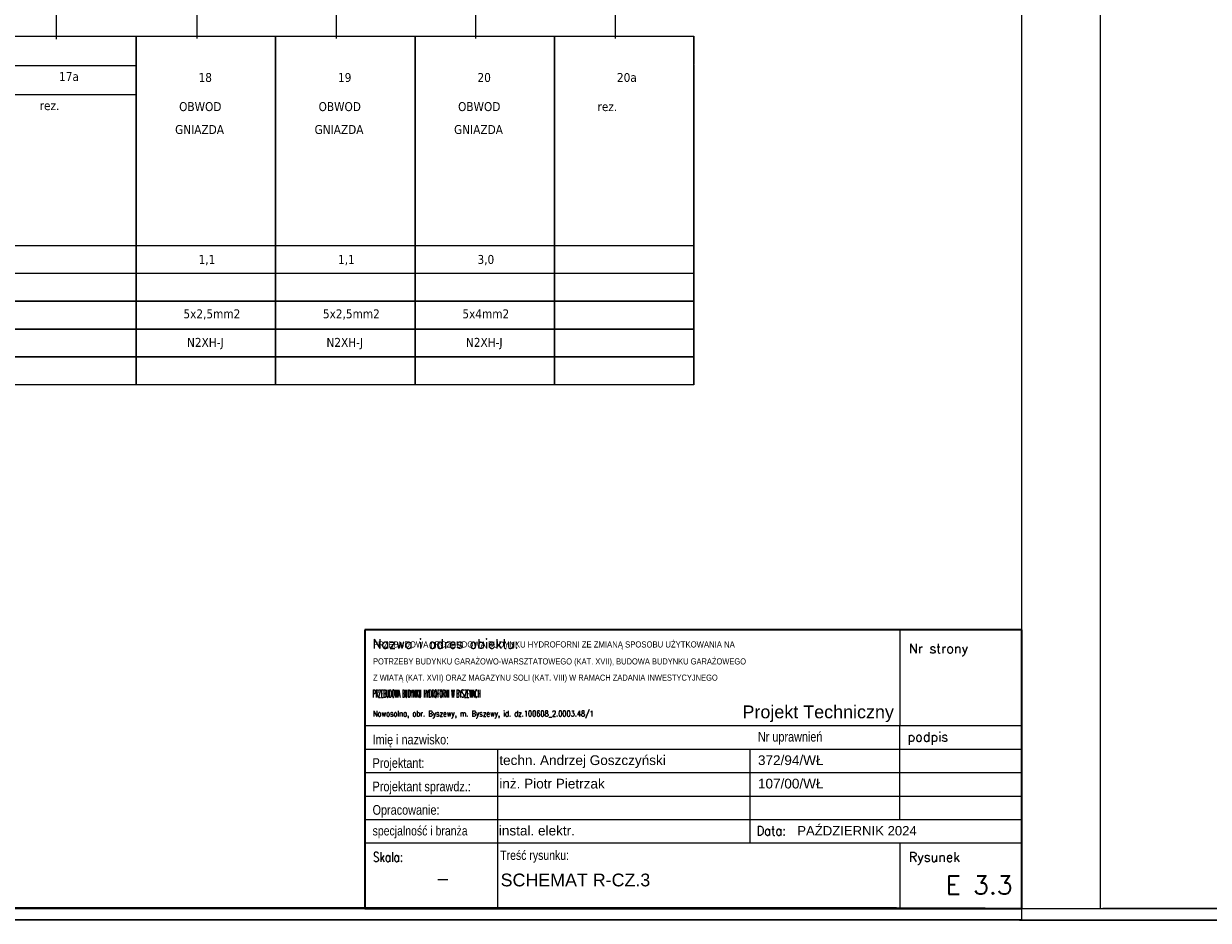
# Model space of a CAD drawing. Header units: millimetres. Extents: x 18084 to 47233, y 38174 to 56392.
# Tile 47 of 251: x 32848 to 34971, y 41994 to 43602. Entities that reach past the tile are written whole.
import ezdxf
from ezdxf.enums import TextEntityAlignment as Align

# ---------------------------------------------------------------- set-up
doc = ezdxf.new("R2010")
doc.units = ezdxf.units.MM
doc.header["$LTSCALE"] = 100
for name, color, linetype in [('3', 7, 'Continuous'), ('4', 7, 'Continuous'), ('5', 7, 'Continuous'), ('E_ramka_wew', 10, 'Continuous')]:
    doc.layers.add(name, color=color, linetype=linetype)
for name, color, linetype, lineweight in [('_M_TABELKA RZUT CAŁOŚCI', 7, 'Continuous', 20), ('_TABELKA_Nr_Pióra__1', 7, 'Continuous', 13), ('A-tabelka', 251, 'Continuous', 20)]:
    doc.layers.add(name, color=color, linetype=linetype, lineweight=lineweight)
doc.styles.add('ARIAL', font='arial.ttf', dxfattribs={"width": 0.8})
doc.styles.add('GENERATED_STYLE_2', font='arial.ttf')
doc.styles.add('ROMANS', font='romans.shx', dxfattribs={"width": 0.7})
doc.styles.add('SIMPLEX', font='simplex.shx')
doc.styles.add('TAHOMA', font='tahoma.ttf')

# ---------------------------------------------------------------- blocks, each defined once
blk = doc.blocks.new('zw$8BC5')
at = {"layer": '3', "style": 'TAHOMA'}
blk.add_text('N2XH-J', height=16, dxfattribs=at).set_placement((-171.7, -34.4))
blk = doc.blocks.new('Tabela_A+SPR_ADT')
at = {"color": 5, "lineweight": 35}
for p, q in [((0, 546.1), (-1286.3, 546.1)), ((-1286.3, 546.1), (-1286.3, 0)), ((0, 0), (0, 546.1)), ((-1286.3, 0), (0, 0))]:
    blk.add_line(p, q, dxfattribs=at)
for p, q in [((-238.9, 546.1), (-238.9, 358.3)), ((-1286.3, 358.3), (0, 358.3)), ((-238.9, 174.6), (-238.9, 358.3)), ((-1286.3, 312.4), (0, 312.4)), ((-1026.1, 128.6), (-1026.1, 312.4)), ((-531.9, 128.6), (-531.9, 312.4)), ((-1286.3, 266.4), (0, 266.4)), ((-1286.3, 220.5), (0, 220.5)), ((-1286.3, 174.6), (-422.6, 174.6)), ((-422.6, 174.6), (0, 174.6)), ((-1286.3, 128.6), (0, 128.6)), ((-1026.1, 0), (-1026.1, 128.6)), ((-238.9, 128.6), (-238.9, 0))]:
    blk.add_line(p, q)
at = {"color": 7, "linetype": 'Continuous', "style": 'ROMANS'}
blk.add_text('Nazwa i adres obiektu:', height=18.375, dxfattribs=at).set_placement((-1271.4, 509.4))
at = {"color": 7, "style": 'ROMANS'}
for s, p in [('Nr strony', (-221.4, 500.2)), ('podpis', (-224, 327.1)), ('Rysunek', (-221.4, 91.9))]:
    blk.add_text(s, height=18.38, dxfattribs=at).set_placement(p)
at = {"color": 7}
for s, height, style, width, p in [('Nr uprawnień', 19, 'ARIAL', 0.8, (-517, 327.1)), ('Imię i nazwisko:', 19, 'ARIAL', 0.8, (-1271.4, 321.6)), ('Projektant:', 19, 'ARIAL', 0.8, (-1271.4, 275.6)), ('Projektant sprawdz.:', 19, 'ARIAL', 0.8, (-1271.4, 229.7)), ('Opracowanie:', 19, 'ARIAL', 0.8, (-1271.4, 183.8)), ('specjalność i branża', 18.375, 'ARIAL', 0.8, (-1271.4, 143.3)), ('Data:', 18.38, 'ROMANS', 0.9, (-519.6, 143.3)), ('Treść rysunku:', 18.375, 'ARIAL', 0.8, (-1021.5, 95.4)), ('Skala:', 18.38, 'ROMANS', 0.8, (-1270.5, 91.9))]:
    blk.add_text(s, height=height, dxfattribs=dict(at, style=style, width=width)).set_placement(p)
at = {"color": 7, "style": 'ROMANS', "width": 0.85, "flags": 4}
blk.add_attdef('NAZWA', text='', height=22, dxfattribs=at).set_placement((-1270.5, 496.6), align=Align.TOP_LEFT)
at = {"color": 7, "style": 'ROMANS', "flags": 4}
blk.add_attdef('NR_STR', text='', height=36, dxfattribs=at).set_placement((-19.5, 436.5), align=Align.RIGHT)
at = {"color": 7}
for tag, p, height, style, width, flags in [('OBIEKT_1', (-1270.5, 438.3), 22, 'ROMANS', 0.72, 4), ('ADRES_1', (-1270.5, 405.9), 19, 'ROMANS', 0.75, 4), ('ADRES_2', (-1270.5, 376.1), 19, 'ROMANS', 0.75, 4), ('PROJEKTANT_ARCHITEKTURY', (-1023.3, 281.1), 19, 'ROMANS', 0.85, 8), ('UPR_1', (-517, 281.1), 19, 'ROMANS', 0.85, 4), ('PROJEKTANT_SPRAWDZAJACY', (-1023.3, 235.2), 19, 'ROMANS', 0.85, 8), ('UPR_2', (-517, 235.2), 19, 'ROMANS', 0.85, 4), ('OPRACOWANIE', (-1023.3, 189.3), 19, 'ROMANS', 0.7, 4), ('UPR_3', (-517, 189.3), 19, 'ROMANS', 0.85, 4), ('BRANŻA', (-1024.2, 143.3), 19, 'ARIAL', 0.9, 4)]:
    blk.add_attdef(tag, p, '', height=height, dxfattribs=dict(at, style=style, width=width, flags=flags))
at = {"color": 7, "lineweight": 35, "style": 'ROMANS', "width": 0.9, "flags": 4}
blk.add_attdef('DATA', (-440, 143.3), '', height=18.4, dxfattribs=at)
at = {"color": 5, "lineweight": 35, "style": 'ROMANS', "flags": 4}
blk.add_attdef('SKALA', text='', height=25, dxfattribs=at).set_placement((-1133.9, 58.5), align=Align.MIDDLE_CENTER)
at = {"color": 5, "lineweight": 35, "style": 'ROMANS', "width": 0.85, "flags": 4}
for tag, p in [('TEMAT', (-1024.2, 58)), ('TEMAT2', (-1024.2, 19.9))]:
    blk.add_attdef(tag, p, '', height=25, dxfattribs=at)
at = {"color": 5, "lineweight": 35, "style": 'ROMANS', "flags": 4}
blk.add_attdef('NR', text='', height=36, dxfattribs=at).set_placement((-18.4, 28.2), align=Align.RIGHT)

msp = doc.modelspace()

# ---------------------------------------------------------------- linework, layer by layer
at = {"linetype": 'Continuous'}
for p, q in [((34778, 42015.1), (34778, 44930.1)), ((34295.4, 42017), (24910.1, 42017)), ((34412, 42017), (25026.7, 42017)), ((35565.8, 42015.1), (26180.5, 42015.1))]:
    msp.add_line(p, q, dxfattribs=at)
at = {"color": 0}
for p, q in [((33049, 43527.6), (33049, 42954.3)), ((33299, 43527.6), (33299, 42954.3)), ((33299, 43527.6), (33299, 42954.3)), ((33299, 43527.6), (33299, 42954.3)), ((33549, 43527.6), (33549, 42954.3)), ((33549, 43527.6), (33549, 42954.3)), ((33549, 43527.6), (33549, 42954.3)), ((33799, 43527.6), (33799, 42954.3)), ((33799, 43527.6), (33799, 42954.3)), ((33799, 43527.6), (33799, 42954.3)), ((33799, 43527.6), (33799, 42954.3)), ((33799, 43527.6), (33799, 42954.3)), ((34049, 43527.6), (34049, 42954.3)), ((34049, 43527.6), (34049, 42954.3)), ((32798, 43204.3), (33049, 43204.3)), ((33048, 43204.3), (33299, 43204.3)), ((33298, 43204.3), (33549, 43204.3)), ((33548, 43204.3), (33799, 43204.3)), ((33798, 43204.3), (34049, 43204.3)), ((32798, 43154.3), (33049, 43154.3)), ((33048, 43154.3), (33299, 43154.3)), ((33298, 43154.3), (33549, 43154.3)), ((33548, 43154.3), (33799, 43154.3)), ((33798, 43154.3), (34049, 43154.3))]:
    msp.add_line(p, q, dxfattribs=at)
at = {"layer": '3', "color": 7}
for points in [[(32799, 43579.3), (33049, 43579.3)], [(33049, 43579.3), (33049, 43529.3)], [(33049, 43529.3), (33049, 43579.3)], [(33049, 42954.3), (33049, 43579.3)], [(33049, 43579.3), (33299, 43579.3)], [(33049, 43529.3), (33049, 43579.3)], [(33049, 43579.3), (33049, 43529.3)], [(33049, 42954.3), (33049, 43579.3)], [(33049, 43529.3), (33049, 43579.3)], [(33049, 43579.3), (33049, 43529.3)], [(33049, 43528.3), (33049, 43578.3)], [(33049, 43578.3), (33049, 43528.3)], [(33049, 43527.6), (33049, 43577.6)], [(33299, 43579.3), (33299, 43529.3)], [(33299, 43529.3), (33299, 43579.3)], [(33299, 43579.3), (33299, 43529.3)], [(33299, 43529.3), (33299, 43579.3)], [(33299, 42954.3), (33299, 43579.3)], [(33299, 43529.3), (33299, 43579.3)], [(33299, 43579.3), (33299, 43529.3)], [(33299, 42954.3), (33299, 43579.3)], [(33299, 43529.3), (33299, 43579.3)], [(33299, 43579.3), (33299, 43529.3)], [(33299, 43579.3), (33299, 43529.3)], [(33299, 43529.3), (33299, 43579.3)], [(33299, 42954.3), (33299, 43579.3)], [(33299, 43579.3), (33549, 43579.3)], [(33299, 43529.3), (33299, 43579.3)], [(33299, 43579.3), (33299, 43529.3)], [(33299, 42954.3), (33299, 43579.3)], [(33299, 43529.3), (33299, 43579.3)], [(33299, 43579.3), (33299, 43529.3)], [(33299, 43528.3), (33299, 43578.3)], [(33299, 43578.3), (33299, 43528.3)], [(33299, 43528.3), (33299, 43578.3)], [(33299, 43578.3), (33299, 43528.3)], [(33299, 43528.3), (33299, 43578.3)], [(33299, 43578.3), (33299, 43528.3)], [(33299, 43527.6), (33299, 43577.6)], [(33299, 43527.6), (33299, 43577.6)], [(33299, 43527.6), (33299, 43577.6)], [(33549, 43579.3), (33549, 43529.3)], [(33549, 43529.3), (33549, 43579.3)], [(33549, 43579.3), (33549, 43529.3)], [(33549, 43529.3), (33549, 43579.3)], [(33549, 42954.3), (33549, 43579.3)], [(33549, 43529.3), (33549, 43579.3)], [(33549, 43579.3), (33549, 43529.3)], [(33549, 42954.3), (33549, 43579.3)], [(33549, 43529.3), (33549, 43579.3)], [(33549, 43579.3), (33549, 43529.3)], [(33549, 43579.3), (33549, 43529.3)], [(33549, 43529.3), (33549, 43579.3)], [(33549, 42954.3), (33549, 43579.3)], [(33549, 43579.3), (33799, 43579.3)], [(33549, 43529.3), (33549, 43579.3)], [(33549, 43579.3), (33549, 43529.3)], [(33549, 42954.3), (33549, 43579.3)], [(33549, 43529.3), (33549, 43579.3)], [(33549, 43579.3), (33549, 43529.3)], [(33549, 43528.3), (33549, 43578.3)], [(33549, 43578.3), (33549, 43528.3)], [(33549, 43528.3), (33549, 43578.3)], [(33549, 43578.3), (33549, 43528.3)], [(33549, 43528.3), (33549, 43578.3)], [(33549, 43578.3), (33549, 43528.3)], [(33549, 43527.6), (33549, 43577.6)], [(33549, 43527.6), (33549, 43577.6)], [(33549, 43527.6), (33549, 43577.6)], [(33799, 43579.3), (33799, 43529.3)], [(33799, 43529.3), (33799, 43579.3)], [(33799, 43579.3), (33799, 43529.3)], [(33799, 43529.3), (33799, 43579.3)], [(33799, 42954.3), (33799, 43579.3)], [(33799, 43529.3), (33799, 43579.3)], [(33799, 43579.3), (33799, 43529.3)], [(33799, 42954.3), (33799, 43579.3)], [(33799, 43529.3), (33799, 43579.3)], [(33799, 43579.3), (33799, 43529.3)], [(33799, 43579.3), (33799, 43529.3)], [(33799, 43529.3), (33799, 43579.3)], [(33799, 43579.3), (33799, 43529.3)], [(33799, 43529.3), (33799, 43579.3)], [(33799, 42954.3), (33799, 43579.3)], [(33799, 43529.3), (33799, 43579.3)], [(33799, 43579.3), (33799, 43529.3)], [(33799, 42954.3), (33799, 43579.3)], [(33799, 43529.3), (33799, 43579.3)], [(33799, 43579.3), (33799, 43529.3)], [(33799, 43579.3), (33799, 43529.3)], [(33799, 43529.3), (33799, 43579.3)], [(33799, 42954.3), (33799, 43579.3)], [(33799, 43579.3), (34049, 43579.3)], [(33799, 43529.3), (33799, 43579.3)], [(33799, 43579.3), (33799, 43529.3)], [(33799, 42954.3), (33799, 43579.3)], [(33799, 43529.3), (33799, 43579.3)], [(33799, 43579.3), (33799, 43529.3)], [(33799, 43528.3), (33799, 43578.3)], [(33799, 43578.3), (33799, 43528.3)], [(33799, 43528.3), (33799, 43578.3)], [(33799, 43578.3), (33799, 43528.3)], [(33799, 43528.3), (33799, 43578.3)], [(33799, 43578.3), (33799, 43528.3)], [(33799, 43528.3), (33799, 43578.3)], [(33799, 43578.3), (33799, 43528.3)], [(33799, 43528.3), (33799, 43578.3)], [(33799, 43578.3), (33799, 43528.3)], [(33799, 43527.6), (33799, 43577.6)], [(33799, 43527.6), (33799, 43577.6)], [(33799, 43527.6), (33799, 43577.6)], [(33799, 43527.6), (33799, 43577.6)], [(33799, 43527.6), (33799, 43577.6)], [(34049, 43579.3), (34049, 43529.3)], [(34049, 43529.3), (34049, 43579.3)], [(34049, 43579.3), (34049, 43529.3)], [(34049, 43529.3), (34049, 43579.3)], [(34049, 42954.3), (34049, 43579.3)], [(34049, 43529.3), (34049, 43579.3)], [(34049, 43579.3), (34049, 43529.3)], [(34049, 42954.3), (34049, 43579.3)], [(34049, 43529.3), (34049, 43579.3)], [(34049, 43579.3), (34049, 43529.3)], [(34049, 43528.3), (34049, 43578.3)], [(34049, 43578.3), (34049, 43528.3)], [(34049, 43528.3), (34049, 43578.3)], [(34049, 43578.3), (34049, 43528.3)], [(34049, 43527.6), (34049, 43577.6)], [(34049, 43527.6), (34049, 43577.6)], [(33049, 43206.3), (33049, 43479.3)], [(33049, 43206.3), (33049, 43479.3)], [(33049, 43206.3), (33049, 43479.3)], [(33049, 43477.6), (33049, 43202.6)], [(33049, 43202.6), (33049, 43477.6)], [(33299, 43206.3), (33299, 43479.3)], [(33299, 43206.3), (33299, 43479.3)], [(33299, 43206.3), (33299, 43479.3)], [(33299, 43206.3), (33299, 43479.3)], [(33299, 43206.3), (33299, 43479.3)], [(33299, 43206.3), (33299, 43479.3)], [(33299, 43206.3), (33299, 43479.3)], [(33299, 43477.6), (33299, 43202.6)], [(33299, 43202.6), (33299, 43477.6)], [(33299, 43477.6), (33299, 43202.6)], [(33299, 43202.6), (33299, 43477.6)], [(33299, 43477.6), (33299, 43202.6)], [(33299, 43202.6), (33299, 43477.6)], [(33549, 43206.3), (33549, 43479.3)], [(33549, 43206.3), (33549, 43479.3)], [(33549, 43206.3), (33549, 43479.3)], [(33549, 43206.3), (33549, 43479.3)], [(33549, 43206.3), (33549, 43479.3)], [(33549, 43206.3), (33549, 43479.3)], [(33549, 43206.3), (33549, 43479.3)], [(33549, 43477.6), (33549, 43202.6)], [(33549, 43202.6), (33549, 43477.6)], [(33549, 43477.6), (33549, 43202.6)], [(33549, 43202.6), (33549, 43477.6)], [(33549, 43477.6), (33549, 43202.6)], [(33549, 43202.6), (33549, 43477.6)], [(33799, 43206.3), (33799, 43479.3)], [(33799, 43206.3), (33799, 43479.3)], [(33799, 43206.3), (33799, 43479.3)], [(33799, 43206.3), (33799, 43479.3)], [(33799, 43206.3), (33799, 43479.3)], [(33799, 43206.3), (33799, 43479.3)], [(33799, 43206.3), (33799, 43479.3)], [(33799, 43206.3), (33799, 43479.3)], [(33799, 43206.3), (33799, 43479.3)], [(33799, 43206.3), (33799, 43479.3)], [(33799, 43206.3), (33799, 43479.3)], [(33799, 43477.6), (33799, 43202.6)], [(33799, 43202.6), (33799, 43477.6)], [(33799, 43477.6), (33799, 43202.6)], [(33799, 43202.6), (33799, 43477.6)], [(33799, 43477.6), (33799, 43202.6)], [(33799, 43202.6), (33799, 43477.6)], [(33799, 43477.6), (33799, 43202.6)], [(33799, 43202.6), (33799, 43477.6)], [(33799, 43477.6), (33799, 43202.6)], [(33799, 43202.6), (33799, 43477.6)], [(34049, 43206.3), (34049, 43479.3)], [(34049, 43206.3), (34049, 43479.3)], [(34049, 43206.3), (34049, 43479.3)], [(34049, 43206.3), (34049, 43479.3)], [(34049, 43477.6), (34049, 43202.6)], [(34049, 43202.6), (34049, 43477.6)], [(34049, 43477.6), (34049, 43202.6)], [(34049, 43202.6), (34049, 43477.6)], [(33049, 43206.3), (33049, 43154.3)], [(33049, 43154.3), (33049, 43206.3)], [(33049, 43154.3), (33049, 43206.3)], [(33049, 43206.3), (33049, 43154.3)], [(33049, 43154.3), (33049, 43206.3)], [(33049, 43206.3), (33049, 43154.3)], [(33049, 43205.3), (33049, 43153.3)], [(33049, 43153.3), (33049, 43205.3)], [(33049, 43152.6), (33049, 43202.6)], [(33049, 43202.6), (33049, 43152.6)], [(33299, 43206.3), (33299, 43154.3)], [(33299, 43154.3), (33299, 43206.3)], [(33299, 43206.3), (33299, 43154.3)], [(33299, 43154.3), (33299, 43206.3)], [(33299, 43154.3), (33299, 43206.3)], [(33299, 43206.3), (33299, 43154.3)], [(33299, 43154.3), (33299, 43206.3)], [(33299, 43206.3), (33299, 43154.3)], [(33299, 43206.3), (33299, 43154.3)], [(33299, 43154.3), (33299, 43206.3)], [(33299, 43154.3), (33299, 43206.3)], [(33299, 43206.3), (33299, 43154.3)], [(33299, 43154.3), (33299, 43206.3)], [(33299, 43206.3), (33299, 43154.3)], [(33299, 43205.3), (33299, 43153.3)], [(33299, 43153.3), (33299, 43205.3)], [(33299, 43205.3), (33299, 43153.3)], [(33299, 43153.3), (33299, 43205.3)], [(33299, 43205.3), (33299, 43153.3)], [(33299, 43153.3), (33299, 43205.3)], [(33299, 43152.6), (33299, 43202.6)], [(33299, 43202.6), (33299, 43152.6)], [(33299, 43152.6), (33299, 43202.6)], [(33299, 43202.6), (33299, 43152.6)], [(33299, 43152.6), (33299, 43202.6)], [(33299, 43202.6), (33299, 43152.6)], [(33549, 43206.3), (33549, 43154.3)], [(33549, 43154.3), (33549, 43206.3)], [(33549, 43206.3), (33549, 43154.3)], [(33549, 43154.3), (33549, 43206.3)], [(33549, 43154.3), (33549, 43206.3)], [(33549, 43206.3), (33549, 43154.3)], [(33549, 43154.3), (33549, 43206.3)], [(33549, 43206.3), (33549, 43154.3)], [(33549, 43206.3), (33549, 43154.3)], [(33549, 43154.3), (33549, 43206.3)], [(33549, 43154.3), (33549, 43206.3)], [(33549, 43206.3), (33549, 43154.3)], [(33549, 43154.3), (33549, 43206.3)], [(33549, 43206.3), (33549, 43154.3)], [(33549, 43205.3), (33549, 43153.3)], [(33549, 43153.3), (33549, 43205.3)], [(33549, 43205.3), (33549, 43153.3)], [(33549, 43153.3), (33549, 43205.3)], [(33549, 43205.3), (33549, 43153.3)], [(33549, 43153.3), (33549, 43205.3)], [(33549, 43152.6), (33549, 43202.6)], [(33549, 43202.6), (33549, 43152.6)], [(33549, 43152.6), (33549, 43202.6)], [(33549, 43202.6), (33549, 43152.6)], [(33549, 43152.6), (33549, 43202.6)], [(33549, 43202.6), (33549, 43152.6)], [(33799, 43206.3), (33799, 43154.3)], [(33799, 43154.3), (33799, 43206.3)], [(33799, 43206.3), (33799, 43154.3)], [(33799, 43154.3), (33799, 43206.3)], [(33799, 43154.3), (33799, 43206.3)], [(33799, 43206.3), (33799, 43154.3)], [(33799, 43154.3), (33799, 43206.3)], [(33799, 43206.3), (33799, 43154.3)], [(33799, 43206.3), (33799, 43154.3)], [(33799, 43154.3), (33799, 43206.3)], [(33799, 43206.3), (33799, 43154.3)], [(33799, 43154.3), (33799, 43206.3)], [(33799, 43154.3), (33799, 43206.3)], [(33799, 43206.3), (33799, 43154.3)], [(33799, 43154.3), (33799, 43206.3)], [(33799, 43206.3), (33799, 43154.3)], [(33799, 43206.3), (33799, 43154.3)], [(33799, 43154.3), (33799, 43206.3)], [(33799, 43154.3), (33799, 43206.3)], [(33799, 43206.3), (33799, 43154.3)], [(33799, 43154.3), (33799, 43206.3)], [(33799, 43206.3), (33799, 43154.3)], [(33799, 43205.3), (33799, 43153.3)], [(33799, 43153.3), (33799, 43205.3)], [(33799, 43205.3), (33799, 43153.3)], [(33799, 43153.3), (33799, 43205.3)], [(33799, 43205.3), (33799, 43153.3)], [(33799, 43153.3), (33799, 43205.3)], [(33799, 43205.3), (33799, 43153.3)], [(33799, 43153.3), (33799, 43205.3)], [(33799, 43205.3), (33799, 43153.3)], [(33799, 43153.3), (33799, 43205.3)], [(33799, 43152.6), (33799, 43202.6)], [(33799, 43202.6), (33799, 43152.6)], [(33799, 43152.6), (33799, 43202.6)], [(33799, 43202.6), (33799, 43152.6)], [(33799, 43152.6), (33799, 43202.6)], [(33799, 43202.6), (33799, 43152.6)], [(33799, 43152.6), (33799, 43202.6)], [(33799, 43202.6), (33799, 43152.6)], [(33799, 43152.6), (33799, 43202.6)], [(33799, 43202.6), (33799, 43152.6)], [(34049, 43206.3), (34049, 43154.3)], [(34049, 43154.3), (34049, 43206.3)], [(34049, 43206.3), (34049, 43154.3)], [(34049, 43154.3), (34049, 43206.3)], [(34049, 43154.3), (34049, 43206.3)], [(34049, 43206.3), (34049, 43154.3)], [(34049, 43154.3), (34049, 43206.3)], [(34049, 43206.3), (34049, 43154.3)], [(34049, 43205.3), (34049, 43153.3)], [(34049, 43153.3), (34049, 43205.3)], [(34049, 43205.3), (34049, 43153.3)], [(34049, 43153.3), (34049, 43205.3)], [(34049, 43152.6), (34049, 43202.6)], [(34049, 43202.6), (34049, 43152.6)], [(34049, 43152.6), (34049, 43202.6)], [(34049, 43202.6), (34049, 43152.6)], [(33049, 43154.3), (33049, 43104.3)], [(33049, 43104.3), (33049, 43154.3)], [(33049, 43104.3), (33049, 43154.3)], [(33049, 43154.3), (33049, 43104.3)], [(33049, 43104.3), (33049, 43154.3)], [(33049, 43154.3), (33049, 43104.3)], [(33049, 43153.3), (33049, 43103.3)], [(33049, 43103.3), (33049, 43153.3)], [(33049, 43102.6), (33049, 43152.6)], [(33049, 43152.6), (33049, 43102.6)], [(33299, 43154.3), (33299, 43104.3)], [(33299, 43104.3), (33299, 43154.3)], [(33299, 43154.3), (33299, 43104.3)], [(33299, 43104.3), (33299, 43154.3)], [(33299, 43104.3), (33299, 43154.3)], [(33299, 43154.3), (33299, 43104.3)], [(33299, 43104.3), (33299, 43154.3)], [(33299, 43154.3), (33299, 43104.3)], [(33299, 43154.3), (33299, 43104.3)], [(33299, 43104.3), (33299, 43154.3)], [(33299, 43104.3), (33299, 43154.3)], [(33299, 43154.3), (33299, 43104.3)], [(33299, 43104.3), (33299, 43154.3)], [(33299, 43154.3), (33299, 43104.3)], [(33299, 43153.3), (33299, 43103.3)], [(33299, 43103.3), (33299, 43153.3)], [(33299, 43153.3), (33299, 43103.3)], [(33299, 43103.3), (33299, 43153.3)], [(33299, 43153.3), (33299, 43103.3)], [(33299, 43103.3), (33299, 43153.3)], [(33299, 43102.6), (33299, 43152.6)], [(33299, 43152.6), (33299, 43102.6)], [(33299, 43102.6), (33299, 43152.6)], [(33299, 43152.6), (33299, 43102.6)], [(33299, 43102.6), (33299, 43152.6)], [(33299, 43152.6), (33299, 43102.6)], [(33549, 43154.3), (33549, 43104.3)], [(33549, 43104.3), (33549, 43154.3)], [(33549, 43154.3), (33549, 43104.3)], [(33549, 43104.3), (33549, 43154.3)], [(33549, 43104.3), (33549, 43154.3)], [(33549, 43154.3), (33549, 43104.3)], [(33549, 43104.3), (33549, 43154.3)], [(33549, 43154.3), (33549, 43104.3)], [(33549, 43154.3), (33549, 43104.3)], [(33549, 43104.3), (33549, 43154.3)], [(33549, 43104.3), (33549, 43154.3)], [(33549, 43154.3), (33549, 43104.3)], [(33549, 43104.3), (33549, 43154.3)], [(33549, 43154.3), (33549, 43104.3)], [(33549, 43153.3), (33549, 43103.3)], [(33549, 43103.3), (33549, 43153.3)], [(33549, 43153.3), (33549, 43103.3)], [(33549, 43103.3), (33549, 43153.3)], [(33549, 43153.3), (33549, 43103.3)], [(33549, 43103.3), (33549, 43153.3)], [(33549, 43102.6), (33549, 43152.6)], [(33549, 43152.6), (33549, 43102.6)], [(33549, 43102.6), (33549, 43152.6)], [(33549, 43152.6), (33549, 43102.6)], [(33549, 43102.6), (33549, 43152.6)], [(33549, 43152.6), (33549, 43102.6)], [(33799, 43154.3), (33799, 43104.3)], [(33799, 43104.3), (33799, 43154.3)], [(33799, 43154.3), (33799, 43104.3)], [(33799, 43104.3), (33799, 43154.3)], [(33799, 43104.3), (33799, 43154.3)], [(33799, 43154.3), (33799, 43104.3)], [(33799, 43104.3), (33799, 43154.3)], [(33799, 43154.3), (33799, 43104.3)], [(33799, 43154.3), (33799, 43104.3)], [(33799, 43104.3), (33799, 43154.3)], [(33799, 43154.3), (33799, 43104.3)], [(33799, 43104.3), (33799, 43154.3)], [(33799, 43104.3), (33799, 43154.3)], [(33799, 43154.3), (33799, 43104.3)], [(33799, 43104.3), (33799, 43154.3)], [(33799, 43154.3), (33799, 43104.3)], [(33799, 43154.3), (33799, 43104.3)], [(33799, 43104.3), (33799, 43154.3)], [(33799, 43104.3), (33799, 43154.3)], [(33799, 43154.3), (33799, 43104.3)], [(33799, 43104.3), (33799, 43154.3)], [(33799, 43154.3), (33799, 43104.3)], [(33799, 43153.3), (33799, 43103.3)], [(33799, 43103.3), (33799, 43153.3)], [(33799, 43153.3), (33799, 43103.3)], [(33799, 43103.3), (33799, 43153.3)], [(33799, 43153.3), (33799, 43103.3)], [(33799, 43103.3), (33799, 43153.3)], [(33799, 43153.3), (33799, 43103.3)], [(33799, 43103.3), (33799, 43153.3)], [(33799, 43153.3), (33799, 43103.3)], [(33799, 43103.3), (33799, 43153.3)], [(33799, 43102.6), (33799, 43152.6)], [(33799, 43152.6), (33799, 43102.6)], [(33799, 43102.6), (33799, 43152.6)], [(33799, 43152.6), (33799, 43102.6)], [(33799, 43102.6), (33799, 43152.6)], [(33799, 43152.6), (33799, 43102.6)], [(33799, 43102.6), (33799, 43152.6)], [(33799, 43152.6), (33799, 43102.6)], [(33799, 43102.6), (33799, 43152.6)], [(33799, 43152.6), (33799, 43102.6)], [(34049, 43154.3), (34049, 43104.3)], [(34049, 43104.3), (34049, 43154.3)], [(34049, 43154.3), (34049, 43104.3)], [(34049, 43104.3), (34049, 43154.3)], [(34049, 43104.3), (34049, 43154.3)], [(34049, 43154.3), (34049, 43104.3)], [(34049, 43104.3), (34049, 43154.3)], [(34049, 43154.3), (34049, 43104.3)], [(34049, 43153.3), (34049, 43103.3)], [(34049, 43103.3), (34049, 43153.3)], [(34049, 43153.3), (34049, 43103.3)], [(34049, 43103.3), (34049, 43153.3)], [(34049, 43102.6), (34049, 43152.6)], [(34049, 43152.6), (34049, 43102.6)], [(34049, 43102.6), (34049, 43152.6)], [(34049, 43152.6), (34049, 43102.6)], [(33049, 43104.3), (32799, 43104.3)], [(32799, 43104.3), (33049, 43104.3)], [(33299, 43104.3), (33049, 43104.3)], [(33049, 43104.3), (33299, 43104.3)], [(33049, 43054.3), (33049, 43104.3)], [(33049, 43104.3), (33049, 43054.3)], [(33049, 43054.3), (33049, 43104.3)], [(33049, 43104.3), (33049, 43054.3)], [(33299, 43054.3), (33299, 43104.3)], [(33299, 43104.3), (33299, 43054.3)], [(33299, 43054.3), (33299, 43104.3)], [(33299, 43104.3), (33299, 43054.3)], [(33549, 43104.3), (33299, 43104.3)], [(33299, 43104.3), (33549, 43104.3)], [(33299, 43054.3), (33299, 43104.3)], [(33299, 43104.3), (33299, 43054.3)], [(33299, 43054.3), (33299, 43104.3)], [(33299, 43104.3), (33299, 43054.3)], [(33549, 43054.3), (33549, 43104.3)], [(33549, 43104.3), (33549, 43054.3)], [(33549, 43054.3), (33549, 43104.3)], [(33549, 43104.3), (33549, 43054.3)], [(33799, 43104.3), (33549, 43104.3)], [(33549, 43104.3), (33799, 43104.3)], [(33549, 43054.3), (33549, 43104.3)], [(33549, 43104.3), (33549, 43054.3)], [(33549, 43054.3), (33549, 43104.3)], [(33549, 43104.3), (33549, 43054.3)], [(33799, 43054.3), (33799, 43104.3)], [(33799, 43104.3), (33799, 43054.3)], [(33799, 43054.3), (33799, 43104.3)], [(33799, 43104.3), (33799, 43054.3)], [(33799, 43054.3), (33799, 43104.3)], [(33799, 43104.3), (33799, 43054.3)], [(33799, 43054.3), (33799, 43104.3)], [(33799, 43104.3), (33799, 43054.3)], [(34049, 43104.3), (33799, 43104.3)], [(33799, 43104.3), (34049, 43104.3)], [(33799, 43054.3), (33799, 43104.3)], [(33799, 43104.3), (33799, 43054.3)], [(33799, 43054.3), (33799, 43104.3)], [(33799, 43104.3), (33799, 43054.3)], [(34049, 43054.3), (34049, 43104.3)], [(34049, 43104.3), (34049, 43054.3)], [(34049, 43054.3), (34049, 43104.3)], [(34049, 43104.3), (34049, 43054.3)], [(33049, 43054.3), (32799, 43054.3)], [(32799, 43054.3), (33049, 43054.3)], [(33299, 43054.3), (33049, 43054.3)], [(33049, 43054.3), (33299, 43054.3)], [(33049, 43004.3), (33049, 43054.3)], [(33049, 43054.3), (33049, 43004.3)], [(33049, 43004.3), (33049, 43054.3)], [(33049, 43054.3), (33049, 43004.3)], [(33299, 43004.3), (33299, 43054.3)], [(33299, 43054.3), (33299, 43004.3)], [(33299, 43004.3), (33299, 43054.3)], [(33299, 43054.3), (33299, 43004.3)], [(33549, 43054.3), (33299, 43054.3)], [(33299, 43054.3), (33549, 43054.3)], [(33299, 43004.3), (33299, 43054.3)], [(33299, 43054.3), (33299, 43004.3)], [(33299, 43004.3), (33299, 43054.3)], [(33299, 43054.3), (33299, 43004.3)], [(33549, 43004.3), (33549, 43054.3)], [(33549, 43054.3), (33549, 43004.3)], [(33549, 43004.3), (33549, 43054.3)], [(33549, 43054.3), (33549, 43004.3)], [(33799, 43054.3), (33549, 43054.3)], [(33549, 43054.3), (33799, 43054.3)], [(33549, 43004.3), (33549, 43054.3)], [(33549, 43054.3), (33549, 43004.3)], [(33549, 43004.3), (33549, 43054.3)], [(33549, 43054.3), (33549, 43004.3)], [(33799, 43004.3), (33799, 43054.3)], [(33799, 43054.3), (33799, 43004.3)], [(33799, 43004.3), (33799, 43054.3)], [(33799, 43054.3), (33799, 43004.3)], [(33799, 43004.3), (33799, 43054.3)], [(33799, 43054.3), (33799, 43004.3)], [(33799, 43004.3), (33799, 43054.3)], [(33799, 43054.3), (33799, 43004.3)], [(34049, 43054.3), (33799, 43054.3)], [(33799, 43054.3), (34049, 43054.3)], [(33799, 43004.3), (33799, 43054.3)], [(33799, 43054.3), (33799, 43004.3)], [(33799, 43004.3), (33799, 43054.3)], [(33799, 43054.3), (33799, 43004.3)], [(34049, 43004.3), (34049, 43054.3)], [(34049, 43054.3), (34049, 43004.3)], [(34049, 43004.3), (34049, 43054.3)], [(34049, 43054.3), (34049, 43004.3)], [(33049, 43004.3), (32799, 43004.3)], [(32799, 43004.3), (33049, 43004.3)], [(33299, 43004.3), (33049, 43004.3)], [(33049, 43004.3), (33299, 43004.3)], [(33049, 43004.3), (33049, 42954.3)], [(33049, 42954.3), (33049, 43004.3)], [(33049, 43004.3), (33049, 42954.3)], [(33049, 42954.3), (33049, 43004.3)], [(33299, 43004.3), (33299, 42954.3)], [(33299, 42954.3), (33299, 43004.3)], [(33299, 43004.3), (33299, 42954.3)], [(33299, 42954.3), (33299, 43004.3)], [(33549, 43004.3), (33299, 43004.3)], [(33299, 43004.3), (33549, 43004.3)], [(33299, 43004.3), (33299, 42954.3)], [(33299, 42954.3), (33299, 43004.3)], [(33299, 43004.3), (33299, 42954.3)], [(33299, 42954.3), (33299, 43004.3)], [(33549, 43004.3), (33549, 42954.3)], [(33549, 42954.3), (33549, 43004.3)], [(33549, 43004.3), (33549, 42954.3)], [(33549, 42954.3), (33549, 43004.3)], [(33799, 43004.3), (33549, 43004.3)], [(33549, 43004.3), (33799, 43004.3)], [(33549, 43004.3), (33549, 42954.3)], [(33549, 42954.3), (33549, 43004.3)], [(33549, 43004.3), (33549, 42954.3)], [(33549, 42954.3), (33549, 43004.3)], [(33799, 43004.3), (33799, 42954.3)], [(33799, 42954.3), (33799, 43004.3)], [(33799, 43004.3), (33799, 42954.3)], [(33799, 42954.3), (33799, 43004.3)], [(33799, 43004.3), (33799, 42954.3)], [(33799, 42954.3), (33799, 43004.3)], [(33799, 43004.3), (33799, 42954.3)], [(33799, 42954.3), (33799, 43004.3)], [(34049, 43004.3), (33799, 43004.3)], [(33799, 43004.3), (34049, 43004.3)], [(33799, 43004.3), (33799, 42954.3)], [(33799, 42954.3), (33799, 43004.3)], [(33799, 43004.3), (33799, 42954.3)], [(33799, 42954.3), (33799, 43004.3)], [(34049, 43004.3), (34049, 42954.3)], [(34049, 42954.3), (34049, 43004.3)], [(34049, 43004.3), (34049, 42954.3)], [(34049, 42954.3), (34049, 43004.3)], [(33049, 42954.3), (32799, 42954.3)], [(33049, 42954.3), (32799, 42954.3)], [(33299, 42954.3), (33049, 42954.3)], [(33299, 42954.3), (33049, 42954.3)], [(33549, 42954.3), (33299, 42954.3)], [(33549, 42954.3), (33299, 42954.3)], [(33799, 42954.3), (33549, 42954.3)], [(33799, 42954.3), (33549, 42954.3)], [(34049, 42954.3), (33799, 42954.3)], [(34049, 42954.3), (33799, 42954.3)]]:
    msp.add_lwpolyline(points, dxfattribs=at)
at = {"layer": '4', "color": 7}
for points in [[(33157.7, 43700.1), (33157.7, 43575.1)], [(33407.7, 43700.1), (33407.7, 43575.1)], [(33657.7, 43700.1), (33657.7, 43575.1)], [(33907.7, 43700.1), (33907.7, 43575.1)], [(32905.7, 43699.1), (32905.7, 43574.1)]]:
    msp.add_lwpolyline(points, dxfattribs=at)
at = {"layer": '5'}
for p, q in [((32506.3, 42017), (34571.3, 42016.8)), ((36701.3, 42015.3), (34781.8, 42015.3)), ((30437, 41996.1), (34637, 41996.1)), ((34632.7, 41994.4), (38832.7, 41994.4))]:
    msp.add_line(p, q, dxfattribs=at)
at = {"layer": '_M_TABELKA RZUT CAŁOŚCI', "color": 1, "linetype": 'Continuous'}
for p, q in [((34637, 41996.1), (34637, 44966.1)), ((34637, 41996.1), (34637, 44966.1)), ((34637, 41994.4), (34637, 44964.4)), ((34315.7, 41994.4), (24769.1, 41996.3)), ((34432.3, 41994.4), (24885.7, 41996.2)), ((35424.8, 41994.4), (25878.2, 41996.2))]:
    msp.add_line(p, q, dxfattribs=at)
at = {"layer": 'E_ramka_wew', "color": 0}
for p, q in [((33049, 43579.3), (33049, 42954.3)), ((33299, 43579.3), (33299, 42954.3)), ((33549, 43579.3), (33549, 42954.3)), ((33799, 43579.3), (33799, 42954.3)), ((32049, 43526.6), (33049, 43526.6)), ((32049, 43474.9), (33049, 43474.9))]:
    msp.add_line(p, q, dxfattribs=at)

# ---------------------------------------------------------------- block references
at = {"color": 0}
for p in [(33312, 43056.8), (33562, 43056.8), (33812, 43056.8)]:
    msp.add_blockref('zw$8BC5', p, dxfattribs=at)
at = {"layer": 'A-tabelka', "lineweight": 60}
ref = msp.add_blockref('Tabela_A+SPR_ADT', (34637, 42015.3), dxfattribs=dict(at, xscale=0.9155413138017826, yscale=0.9155413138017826, zscale=0.9155413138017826))
ref.add_attrib('OBIEKT_1', 'PRZEBUDOWA I ROZBUDOWA BUDYNKU HYDROFORNI ZE ZMIANĄ SPOSOBU UŻYTKOWANIA NA', (33473.8, 42483.4), dxfattribs={"layer": '0', "color": 7, "lineweight": 30, "height": 11, "style": 'ARIAL', "width": 0.9})
ref.add_attrib('NR', 'E 3.3', dxfattribs={"layer": '0', "color": 5, "lineweight": 35, "height": 32.96, "style": 'ROMANS'}).set_placement((34620.2, 42041.1), align=Align.RIGHT)
ref.add_attrib('UPR_1', '372/94/WŁ', (34163.7, 42272.7), dxfattribs={"layer": '0', "color": 7, "height": 17.4, "style": 'ARIAL'})
ref.add_attrib('DATA', 'PAŹDZIERNIK 2024', (34234.2, 42146.5), dxfattribs={"layer": '0', "color": 7, "lineweight": 35, "height": 16.823, "style": 'ARIAL'})
ref.add_attrib('TEMAT', 'SCHEMAT R-CZ.3', (33702.5, 42055.2), dxfattribs={"layer": '0', "color": 5, "lineweight": 35, "height": 22.889, "style": 'ARIAL'})
ref.add_attrib('TEMAT2', 'PRZEBUDOWA BUDYNKU HYDROFORNI W BYSZEWACH', (33473.3, 42393.6), dxfattribs={"layer": '0', "color": 5, "lineweight": 30, "height": 14, "style": 'SIMPLEX', "width": 0.32})
ref.add_attrib('ADRES_1', 'Z WIATĄ (KAT. XVII) ORAZ MAGAZYNU SOLI (KAT. VIII) W RAMACH ZADANIA INWESTYCYJNEGO ', (33473.8, 42423.9), dxfattribs={"layer": '0', "color": 7, "lineweight": 30, "height": 11, "style": 'ARIAL', "width": 0.7})
ref.add_attrib('ADRES_2', 'Nowosolna, obr. Byszewy, m. Byszewy, id. dz.100608_2.0003.48/1', (33473.8, 42359.7), dxfattribs={"layer": '0', "color": 7, "height": 10.395, "style": 'ROMANS', "width": 0.75})
ref.add_attrib('BRANŻA', 'instal. elektr.', (33699.3, 42146.5), dxfattribs={"layer": '0', "color": 7, "height": 17.395, "style": 'ARIAL'})
ref.add_attrib('PROJEKTANT_ARCHITEKTURY', 'techn. Andrzej Goszczyński ', (33700.1, 42272.7), dxfattribs={"layer": '0', "color": 7, "height": 17.395, "style": 'ARIAL'})
ref.add_attrib('SKALA', '-', dxfattribs={"layer": '0', "color": 5, "lineweight": 35, "height": 22.9, "style": 'ROMANS'}).set_placement((33598.9, 42068.9), align=Align.MIDDLE_CENTER)
ref.add_attrib('PROJEKTANT_SPRAWDZAJACY', 'inż. Piotr Pietrzak', (33700.1, 42230.7), dxfattribs={"layer": '0', "color": 7, "height": 17.395, "style": 'ARIAL'})
ref.add_attrib('UPR_2', '107/00/WŁ', (34163.7, 42230.7), dxfattribs={"layer": '0', "color": 7, "height": 17.4, "style": 'ARIAL'})
ref.add_attrib('OBIEKT_2', 'POTRZEBY BUDYNKU GARAŻOWO-WARSZTATOWEGO (KAT. XVII), BUDOWA BUDYNKU GARAŻOWEGO', (33473.8, 42453), dxfattribs={"layer": '0', "color": 7, "lineweight": 30, "height": 11, "style": 'ARIAL', "width": 0.7})

# ---------------------------------------------------------------- texts
at = {"layer": '3', "style": 'TAHOMA'}
for s, p in [('17a', (32911, 43499)), ('18', (33161, 43497.3)), ('19', (33411, 43497.3)), ('20', (33661, 43497.3)), ('20a', (33911, 43497.3)), ('rez.', (32876.2, 43446.8)), ('OBWOD  ', (33126.2, 43445.1)), ('OBWOD  ', (33376.2, 43445.1)), ('OBWOD  ', (33626.2, 43445.1)), ('rez.', (33876.2, 43445.1)), ('GNIAZDA', (33119, 43404)), ('GNIAZDA', (33369, 43404)), ('GNIAZDA', (33619, 43404)), ('1,1', (33161, 43171.1)), ('1,1', (33411, 43171.1)), ('3,0', (33661, 43171.1)), ('5x2,5mm2', (33133.9, 43073.6)), ('5x2,5mm2', (33383.9, 43073.6)), ('5x4mm2', (33633.9, 43073.6))]:
    msp.add_text(s, height=16, dxfattribs=at).set_placement(p)
at = {"layer": '_TABELKA_Nr_Pióra__1', "linetype": 'Continuous', "insert": (34136, 42379.5), "char_height": 23, "attachment_point": 1, "style": 'GENERATED_STYLE_2'}
msp.add_mtext('Projekt Techniczny', dxfattribs=at)

doc.saveas('drawing.dxf')
